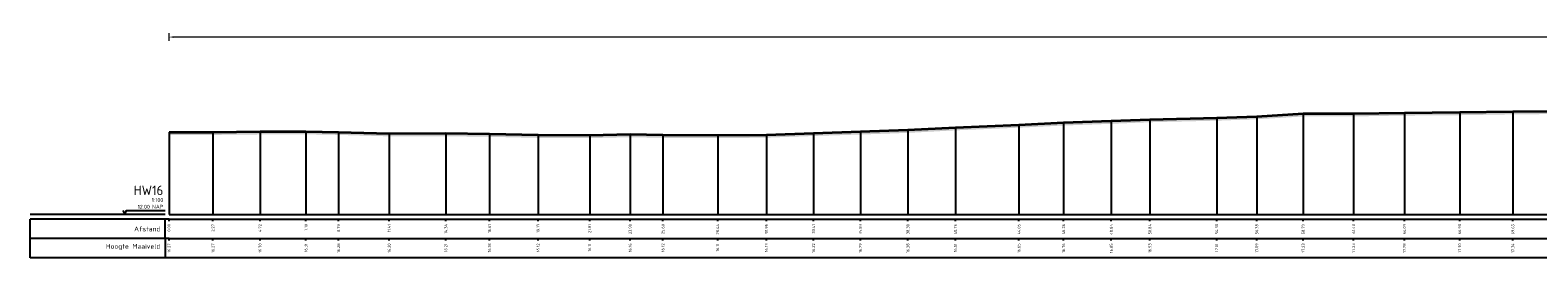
# Model space of a CAD drawing. Header units: metres. Extents: x 197883 to 206898, y 361907 to 364395.
# Tile 109 of 256: x 205777 to 205855, y 363002 to 363014. Entities that reach past the tile are written whole.
import ezdxf
from ezdxf.enums import TextEntityAlignment as Align

# ---------------------------------------------------------------- set-up
doc = ezdxf.new("R2010")
doc.units = ezdxf.units.M
doc.header["$PDMODE"] = 35
doc.header["$PDSIZE"] = 0.075
for name, color, linetype, lineweight in [('X-ME-AL-PROFIEL_HUIDIG MAAIVELD-GD', 252, 'Continuous', 0), ('X-XX-AL-DETAIL1-M', 7, 'Continuous', 18), ('X-XX-AL-DWARSPROFIEL_PROFIELLIJN MAAIVELD-GD', 8, 'Continuous', 35)]:
    doc.layers.add(name, color=color, linetype=linetype, lineweight=lineweight)
doc.layers.add('X-ME-AL-PROFIELRASTER-S', color=7, linetype='Continuous')
doc.styles.add('NLCS-ISO-ANNOTATIVE-T18', font='NLCS-ISO.ttf', dxfattribs={"height": 1.8})
doc.styles.add('NLCS-ISO-M100-T25', font='NLCS-ISO.ttf', dxfattribs={"height": 0.25})
doc.dimstyles.new('NLCS-M100-T25-PIJL_L2_H1', dxfattribs={"dimscale": 0.1, "dimtxt": 2.5, "dimasz": 2.5, "dimexe": 2, "dimexo": 2, "dimgap": 0.7, "dimtad": 1, "dimzin": 0, "dimdsep": 46, "dimtxsty": 'NLCS-ISO-M100-T25', "dimcen": 0, "dimdle": 2, "dimclrd": 256, "dimclre": 256, "dimclrt": 256, "dimadec": 1, "dimazin": 0, "dimtfac": 1, "dimtdec": 3, "dimtofl": 0, "dimtmove": 0, "dimatfit": 3, "dimfxl": 2, "dimfxlon": 1, "dimtfillclr": 256, "dimtolj": 1, "dimtzin": 0, "dimlwd": -1, "dimlwe": -1, "dimarcsym": 0})

# ---------------------------------------------------------------- blocks, each defined once
blk = doc.blocks.new('SAL-PROFIELRASTER-D')
at = {"color": 0, "linetype": 'ByBlock', "lineweight": -2, "flags": 128}
for points in [[(-2, 0), (-72, 0)], [(-24, 2), (-23, 0), (-22, 2), (-2, 2)], [(-72, -12.5), (-72, -2.5)], [(0, -2.5), (-72, -2.5)], [(-2, -12.5), (-2, -2.5)], [(0, -12.5), (-72, -12.5)]]:
    blk.add_lwpolyline(points, dxfattribs=at)
at = {"color": 0, "linetype": 'ByBlock', "lineweight": -2, "style": 'NLCS-ISO-ANNOTATIVE-T18'}
blk.add_text('NAP', height=2, dxfattribs=at).set_placement((-3, 3), align=Align.RIGHT)
blk.add_text('Afstand', height=2.5, dxfattribs=at).set_placement((-4.5, -7.5), align=Align.MIDDLE_RIGHT)
for tag, height, p in [('PROFIELNR', 5, (-3, 10)), ('SCHAAL', 2, (-3, 6.5)), ('NAP', 2, (-9.94, 3))]:
    blk.add_attdef(tag, text='', height=height, dxfattribs=at).set_placement(p, align=Align.RIGHT)
blk = doc.blocks.new('SAL-PROFIELRASTER_BALK_EIND1-D')
at = {"color": 0, "linetype": 'ByBlock', "lineweight": -2, "flags": 128}
for points in [[(0, 0), (1, 0)], [(0, -2.5), (1, -2.5)], [(0, -12.5), (1, -12.5)]]:
    blk.add_lwpolyline(points, dxfattribs=at)
blk = doc.blocks.new('SAL-PROFIELRASTER_BALK-D')
at = {"color": 0, "linetype": 'ByBlock', "lineweight": -2}
for p, q in [((-72, -12.5), (-72, -2.5)), ((-2, -2.5), (-2, -12.5)), ((0, -12.5), (-72, -12.5))]:
    blk.add_line(p, q, dxfattribs=at)
at = {"color": 0, "linetype": 'ByBlock', "lineweight": -2, "style": 'NLCS-ISO-ANNOTATIVE-T18'}
for tag, height, p in [('TITEL1', 2.5, (-4.5, -6.5)), ('TITEL2', 1.5, (-4.5, -9.5))]:
    blk.add_attdef(tag, text='', height=height, dxfattribs=at).set_placement(p, align=Align.MIDDLE_RIGHT)
blk = doc.blocks.new('SAL-PROFIELRASTER_BALK_EIND2-D')
at = {"color": 0, "linetype": 'ByBlock', "lineweight": -2}
blk.add_line((1, -12.5), (0, -12.5), dxfattribs=at)
blk = doc.blocks.new('SAL-PROFIELRASTER_BALK_DATA-D')
at = {"color": 0, "linetype": 'ByBlock', "lineweight": -2}
blk.add_lwpolyline([(0, -3.5), (0, -2.5)], dxfattribs=at)
at = {"color": 0, "linetype": 'ByBlock', "lineweight": -2, "style": 'NLCS-ISO-ANNOTATIVE-T18'}
blk.add_attdef('GETAL', text='', height=1.5, rotation=90, dxfattribs=at).set_placement((0.75, -5), align=Align.RIGHT)
blk = doc.blocks.new('SAL-PROFIELRASTER_AANHAAL-D')
at = {"color": 9, "linetype": 'ByBlock', "lineweight": -2, "flags": 128}
blk.add_lwpolyline([(0, 1), (0, 0)], dxfattribs=at)
blk = doc.blocks.new('*D20')
at = {"layer": 'Defpoints', "color": 0, "transparency": 16777216}
for p in [(205783.859, 363013.245), (205783.859, 363004.048), (206011.261, 363004.048)]:
    blk.add_point(p, dxfattribs=at)
at = {"layer": 'X-XX-AL-DETAIL1-M', "color": 253, "transparency": 16777216}
for p, q in [((205783.859, 363013.045), (205783.859, 363013.445)), ((206011.011, 363013.245), (205784.109, 363013.245)), ((206011.261, 363013.045), (206011.261, 363013.445))]:
    blk.add_line(p, q, dxfattribs=at)
for points in [[(205784.109, 363013.287), (205784.109, 363013.203), (205783.859, 363013.245)], [(206011.011, 363013.287), (206011.011, 363013.203), (206011.261, 363013.245)]]:
    blk.add_solid(points, dxfattribs=at)
at = {"layer": 'X-XX-AL-DETAIL1-M', "color": 253, "transparency": 16777216, "insert": (205897.56, 363013.44), "char_height": 0.25, "attachment_point": 5, "style": 'NLCS-ISO-M100-T25'}
blk.add_mtext('\\A1;Gras', dxfattribs=at)

msp = doc.modelspace()

# ---------------------------------------------------------------- hatches: boundary and pattern name
at = {"layer": 'X-ME-AL-PROFIEL_HUIDIG MAAIVELD-GD'}
h = msp.add_hatch(dxfattribs=at)
h.set_pattern_fill('AGR-MAAIVELD', color=256, scale=0.05, pattern_type=2)
h.set_pattern_definition([(45, (-22.73893, -716.977), (-0.25000007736, 0.25000007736), []), (45, (-22.77464, -716.94127), (0, 0.50000015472), [0.3535535, -0.3535535]), (45, (-22.81035, -716.90556), (0, 0.50000015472), [0.3535535, -0.3535535]), (45, (-22.84657, -716.86934), (0, 0.50000015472), [0.3535535, -0.3535535]), (45, (-22.8818, -716.83413), (0, 0.50000015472), [0.3535535, -0.3535535]), (45, (-22.9175, -716.7984), (0, 0.50000015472), [0.3535535, -0.3535535]), (45, (-22.9532, -716.7627), (0, 0.50000015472), [0.3535535, -0.3535535]), (315, (-22.73893, -716.977), (0.25000007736, 0.25000007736), []), (315, (-22.7032, -716.94127), (0.50000015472, -1e-16), [0.3535535, -0.3535535]), (315, (-22.6675, -716.90556), (0.50000015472, -1e-16), [0.3535535, -0.3535535]), (315, (-22.6313, -716.86934), (0.50000015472, -1e-16), [0.3535535, -0.3535535]), (315, (-22.59607, -716.83413), (0.50000015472, -1e-16), [0.3535535, -0.3535535]), (315, (-22.56035, -716.7984), (0.50000015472, -1e-16), [0.3535535, -0.3535535]), (315, (-22.52464, -716.7627), (0.50000015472, -1e-16), [0.3535535, -0.3535535])])
h.paths.add_polyline_path([(206011.261, 363007.849), (206011.261, 363007.699), (206010.129, 363007.618), (206007.881, 363007.538), (206005.92, 363007.488), (206003.979, 363007.45), (206001.798, 363007.412), (205999.555, 363007.349), (205997.071, 363007.303), (205994.599, 363007.377), (205992.353, 363007.298), (205989.934, 363007.301), (205987.621, 363007.292), (205985.324, 363007.254), (205982.871, 363007.245), (205980.811, 363007.205), (205978.437, 363007.163), (205976.052, 363007.015), (205973.789, 363006.938), (205971.33, 363006.981), (205969.066, 363006.907), (205966.785, 363006.832), (205964.51, 363006.818), (205962.201, 363006.795), (205959.962, 363006.816), (205957.774, 363006.87), (205955.194, 363006.875), (205953.161, 363006.851), (205950.672, 363006.921), (205948.431, 363006.822), (205945.673, 363006.848), (205943.364, 363006.792), (205941.168, 363006.769), (205938.567, 363006.718), (205936.311, 363006.686), (205934.027, 363006.708), (205931.508, 363006.654), (205929.285, 363006.622), (205926.933, 363006.633), (205924.645, 363006.667), (205922.3, 363006.683), (205920.025, 363006.687), (205917.782, 363006.684), (205915.124, 363006.659), (205913.009, 363006.712), (205910.76, 363006.725), (205908.739, 363006.793), (205906.516, 363006.8), (205904.01, 363006.808), (205901.982, 363006.852), (205899.579, 363006.858), (205897.07, 363006.896), (205894.487, 363006.878), (205891.876, 363006.954), (205888.874, 363007.701), (205887.054, 363008.207), (205885.396, 363008.994), (205883.83, 363009.232), (205881.188, 363009.319), (205878.735, 363009.314), (205876.013, 363009.324), (205873.791, 363009.363), (205870.699, 363009.31), (205867.651, 363009.233), (205865.046, 363009.238), (205861.704, 363009.294), (205858.96, 363009.302), (205856.219, 363009.258), (205853.511, 363009.237), (205850.758, 363009.194), (205847.891, 363009.175), (205845.261, 363009.131), (205842.647, 363009.127), (205840.239, 363008.985), (205838.162, 363008.91), (205834.699, 363008.829), (205832.698, 363008.748), (205830.222, 363008.659), (205827.914, 363008.547), (205824.619, 363008.408), (205822.154, 363008.278), (205819.691, 363008.191), (205817.267, 363008.117), (205814.82, 363008.03), (205812.297, 363008.003), (205809.461, 363008.021), (205807.761, 363008.055), (205805.664, 363008.005), (205802.986, 363008.019), (205800.471, 363008.073), (205798.202, 363008.105), (205795.269, 363008.098), (205792.647, 363008.173), (205790.956, 363008.203), (205788.576, 363008.195), (205786.133, 363008.172), (205783.859, 363008.167), (205783.859, 363008.317), (205786.133, 363008.322), (205788.576, 363008.345), (205790.956, 363008.353), (205792.647, 363008.323), (205795.269, 363008.248), (205798.202, 363008.255), (205800.471, 363008.223), (205802.986, 363008.169), (205805.664, 363008.155), (205807.761, 363008.205), (205809.461, 363008.171), (205812.297, 363008.153), (205814.82, 363008.18), (205817.267, 363008.267), (205819.691, 363008.341), (205822.154, 363008.428), (205824.619, 363008.558), (205827.914, 363008.697), (205830.222, 363008.809), (205832.698, 363008.898), (205834.699, 363008.979), (205838.162, 363009.06), (205840.239, 363009.135), (205842.647, 363009.277), (205845.261, 363009.281), (205847.891, 363009.325), (205850.758, 363009.344), (205853.511, 363009.387), (205856.219, 363009.408), (205858.96, 363009.452), (205861.704, 363009.444), (205865.046, 363009.388), (205867.651, 363009.383), (205870.699, 363009.46), (205873.791, 363009.513), (205876.013, 363009.474), (205878.735, 363009.464), (205881.188, 363009.469), (205883.83, 363009.382), (205885.396, 363009.144), (205887.054, 363008.357), (205888.874, 363007.851), (205891.876, 363007.104), (205894.487, 363007.028), (205897.07, 363007.046), (205899.579, 363007.008), (205901.982, 363007.002), (205904.01, 363006.958), (205906.516, 363006.95), (205908.739, 363006.943), (205910.76, 363006.875), (205913.009, 363006.862), (205915.124, 363006.809), (205917.782, 363006.834), (205920.025, 363006.837), (205922.3, 363006.833), (205924.645, 363006.817), (205926.933, 363006.783), (205929.285, 363006.772), (205931.508, 363006.804), (205934.027, 363006.858), (205936.311, 363006.836), (205938.567, 363006.868), (205941.168, 363006.919), (205943.364, 363006.942), (205945.673, 363006.998), (205948.431, 363006.972), (205950.672, 363007.071), (205953.161, 363007.001), (205955.194, 363007.025), (205957.774, 363007.02), (205959.962, 363006.966), (205962.201, 363006.945), (205964.51, 363006.968), (205966.785, 363006.982), (205969.066, 363007.057), (205971.33, 363007.131), (205973.789, 363007.088), (205976.052, 363007.165), (205978.437, 363007.313), (205980.811, 363007.355), (205982.871, 363007.395), (205985.324, 363007.404), (205987.621, 363007.442), (205989.934, 363007.451), (205992.353, 363007.448), (205994.599, 363007.527), (205997.071, 363007.453), (205999.555, 363007.499), (206001.798, 363007.562), (206003.979, 363007.6), (206005.92, 363007.638), (206007.881, 363007.688), (206010.129, 363007.768)])

# ---------------------------------------------------------------- linework, layer by layer
at = {"layer": 'X-XX-AL-DWARSPROFIEL_PROFIELLIJN MAAIVELD-GD'}
msp.add_lwpolyline([(205783.859, 363008.317), (205786.133, 363008.322), (205788.576, 363008.345), (205790.956, 363008.353), (205792.647, 363008.323), (205795.269, 363008.248), (205798.202, 363008.255), (205800.471, 363008.223), (205802.986, 363008.169), (205805.664, 363008.155), (205807.761, 363008.205), (205809.461, 363008.171), (205812.297, 363008.153), (205814.82, 363008.18), (205817.267, 363008.267), (205819.691, 363008.341), (205822.154, 363008.428), (205824.619, 363008.558), (205827.914, 363008.697), (205830.222, 363008.809), (205832.698, 363008.898), (205834.699, 363008.979), (205838.162, 363009.06), (205840.239, 363009.135), (205842.647, 363009.277), (205845.261, 363009.281), (205847.891, 363009.325), (205850.758, 363009.344), (205853.511, 363009.387), (205856.219, 363009.408)], dxfattribs=at)

# ---------------------------------------------------------------- block references
at = {"layer": 'X-ME-AL-PROFIELRASTER-S'}
for p, yscale in [((205834.699, 363004.048), 4.931000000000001), ((205838.162, 363004.048), 5.012), ((205840.239, 363004.048), 5.087), ((205842.647, 363004.048), 5.228999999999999), ((205845.261, 363004.048), 5.233000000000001), ((205847.891, 363004.048), 5.277000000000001), ((205850.758, 363004.048), 5.295999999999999), ((205853.511, 363004.048), 5.338999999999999), ((205783.859, 363004.048), 4.268999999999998), ((205786.133, 363004.048), 4.274000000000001), ((205788.576, 363004.048), 4.297000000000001), ((205790.956, 363004.048), 4.305), ((205792.647, 363004.048), 4.274999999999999), ((205795.269, 363004.048), 4.199999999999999), ((205798.202, 363004.048), 4.207000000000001), ((205800.471, 363004.048), 4.175000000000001), ((205807.761, 363004.048), 4.157), ((205817.267, 363004.048), 4.219000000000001), ((205819.691, 363004.048), 4.292999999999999), ((205822.154, 363004.048), 4.379999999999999), ((205824.619, 363004.048), 4.510000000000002), ((205827.914, 363004.048), 4.649000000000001), ((205830.222, 363004.048), 4.760999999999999), ((205832.698, 363004.048), 4.850000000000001), ((205802.986, 363004.048), 4.120999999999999), ((205805.664, 363004.048), 4.106999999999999), ((205809.461, 363004.048), 4.123000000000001), ((205812.297, 363004.048), 4.105), ((205814.82, 363004.048), 4.132000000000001)]:
    msp.add_blockref('SAL-PROFIELRASTER_AANHAAL-D', p, dxfattribs=dict(at, yscale=yscale))
at = {"layer": 'X-ME-AL-PROFIELRASTER-S', "xscale": 0.1, "yscale": 0.1, "zscale": 0.1}
for name, p, values in [('SAL-PROFIELRASTER-D', (205783.859, 363004.048), {'PROFIELNR': 'HW16', 'SCHAAL': '1:100', 'NAP': '12.00'}), ('SAL-PROFIELRASTER_BALK_DATA-D', (205783.859, 363004.048), {'GETAL': '0.00'}), ('SAL-PROFIELRASTER_BALK_DATA-D', (205786.133, 363004.048), {'GETAL': '2.27'}), ('SAL-PROFIELRASTER_BALK_DATA-D', (205788.576, 363004.048), {'GETAL': '4.72'}), ('SAL-PROFIELRASTER_BALK_DATA-D', (205790.956, 363004.048), {'GETAL': '7.10'}), ('SAL-PROFIELRASTER_BALK_DATA-D', (205792.647, 363004.048), {'GETAL': '8.79'}), ('SAL-PROFIELRASTER_BALK_DATA-D', (205795.269, 363004.048), {'GETAL': '11.41'}), ('SAL-PROFIELRASTER_BALK_DATA-D', (205798.202, 363004.048), {'GETAL': '14.34'}), ('SAL-PROFIELRASTER_BALK_DATA-D', (205800.471, 363004.048), {'GETAL': '16.61'}), ('SAL-PROFIELRASTER_BALK_DATA-D', (205802.986, 363004.048), {'GETAL': '19.13'}), ('SAL-PROFIELRASTER_BALK_DATA-D', (205805.664, 363004.048), {'GETAL': '21.81'}), ('SAL-PROFIELRASTER_BALK_DATA-D', (205807.761, 363004.048), {'GETAL': '23.90'}), ('SAL-PROFIELRASTER_BALK_DATA-D', (205809.461, 363004.048), {'GETAL': '25.60'}), ('SAL-PROFIELRASTER_BALK_DATA-D', (205812.297, 363004.048), {'GETAL': '28.44'}), ('SAL-PROFIELRASTER_BALK_DATA-D', (205814.82, 363004.048), {'GETAL': '30.96'}), ('SAL-PROFIELRASTER_BALK_DATA-D', (205817.267, 363004.048), {'GETAL': '33.41'}), ('SAL-PROFIELRASTER_BALK_DATA-D', (205819.691, 363004.048), {'GETAL': '35.83'}), ('SAL-PROFIELRASTER_BALK_DATA-D', (205822.154, 363004.048), {'GETAL': '38.30'}), ('SAL-PROFIELRASTER_BALK_DATA-D', (205824.619, 363004.048), {'GETAL': '40.76'}), ('SAL-PROFIELRASTER_BALK_DATA-D', (205827.914, 363004.048), {'GETAL': '44.05'}), ('SAL-PROFIELRASTER_BALK_DATA-D', (205830.222, 363004.048), {'GETAL': '46.36'}), ('SAL-PROFIELRASTER_BALK_DATA-D', (205832.698, 363004.048), {'GETAL': '48.84'}), ('SAL-PROFIELRASTER_BALK_DATA-D', (205834.699, 363004.048), {'GETAL': '50.84'}), ('SAL-PROFIELRASTER_BALK_DATA-D', (205838.162, 363004.048), {'GETAL': '54.30'}), ('SAL-PROFIELRASTER_BALK_DATA-D', (205840.239, 363004.048), {'GETAL': '56.38'}), ('SAL-PROFIELRASTER_BALK_DATA-D', (205842.647, 363004.048), {'GETAL': '58.79'}), ('SAL-PROFIELRASTER_BALK_DATA-D', (205845.261, 363004.048), {'GETAL': '61.40'}), ('SAL-PROFIELRASTER_BALK_DATA-D', (205847.891, 363004.048), {'GETAL': '64.03'}), ('SAL-PROFIELRASTER_BALK_DATA-D', (205850.758, 363004.048), {'GETAL': '66.90'}), ('SAL-PROFIELRASTER_BALK_DATA-D', (205853.511, 363004.048), {'GETAL': '69.65'}), ('SAL-PROFIELRASTER_BALK-D', (205783.859, 363003.048), {'TITEL1': 'Hoogte Maaiveld'}), ('SAL-PROFIELRASTER_BALK_DATA-D', (205783.859, 363003.048), {'GETAL': '16.27'}), ('SAL-PROFIELRASTER_BALK_DATA-D', (205786.133, 363003.048), {'GETAL': '16.27'}), ('SAL-PROFIELRASTER_BALK_DATA-D', (205788.576, 363003.048), {'GETAL': '16.30'}), ('SAL-PROFIELRASTER_BALK_DATA-D', (205790.956, 363003.048), {'GETAL': '16.31'}), ('SAL-PROFIELRASTER_BALK_DATA-D', (205792.647, 363003.048), {'GETAL': '16.28'}), ('SAL-PROFIELRASTER_BALK_DATA-D', (205795.269, 363003.048), {'GETAL': '16.20'}), ('SAL-PROFIELRASTER_BALK_DATA-D', (205798.202, 363003.048), {'GETAL': '16.21'}), ('SAL-PROFIELRASTER_BALK_DATA-D', (205800.471, 363003.048), {'GETAL': '16.18'}), ('SAL-PROFIELRASTER_BALK_DATA-D', (205802.986, 363003.048), {'GETAL': '16.12'}), ('SAL-PROFIELRASTER_BALK_DATA-D', (205805.664, 363003.048), {'GETAL': '16.11'}), ('SAL-PROFIELRASTER_BALK_DATA-D', (205807.761, 363003.048), {'GETAL': '16.16'}), ('SAL-PROFIELRASTER_BALK_DATA-D', (205809.461, 363003.048), {'GETAL': '16.12'}), ('SAL-PROFIELRASTER_BALK_DATA-D', (205812.297, 363003.048), {'GETAL': '16.11'}), ('SAL-PROFIELRASTER_BALK_DATA-D', (205814.82, 363003.048), {'GETAL': '16.13'}), ('SAL-PROFIELRASTER_BALK_DATA-D', (205817.267, 363003.048), {'GETAL': '16.22'}), ('SAL-PROFIELRASTER_BALK_DATA-D', (205819.691, 363003.048), {'GETAL': '16.29'}), ('SAL-PROFIELRASTER_BALK_DATA-D', (205822.154, 363003.048), {'GETAL': '16.38'}), ('SAL-PROFIELRASTER_BALK_DATA-D', (205824.619, 363003.048), {'GETAL': '16.51'}), ('SAL-PROFIELRASTER_BALK_DATA-D', (205827.914, 363003.048), {'GETAL': '16.65'}), ('SAL-PROFIELRASTER_BALK_DATA-D', (205830.222, 363003.048), {'GETAL': '16.76'}), ('SAL-PROFIELRASTER_BALK_DATA-D', (205832.698, 363003.048), {'GETAL': '16.85'}), ('SAL-PROFIELRASTER_BALK_DATA-D', (205834.699, 363003.048), {'GETAL': '16.93'}), ('SAL-PROFIELRASTER_BALK_DATA-D', (205838.162, 363003.048), {'GETAL': '17.01'}), ('SAL-PROFIELRASTER_BALK_DATA-D', (205840.239, 363003.048), {'GETAL': '17.09'}), ('SAL-PROFIELRASTER_BALK_DATA-D', (205842.647, 363003.048), {'GETAL': '17.23'}), ('SAL-PROFIELRASTER_BALK_DATA-D', (205845.261, 363003.048), {'GETAL': '17.23'}), ('SAL-PROFIELRASTER_BALK_DATA-D', (205847.891, 363003.048), {'GETAL': '17.28'}), ('SAL-PROFIELRASTER_BALK_DATA-D', (205850.758, 363003.048), {'GETAL': '17.30'}), ('SAL-PROFIELRASTER_BALK_DATA-D', (205853.511, 363003.048), {'GETAL': '17.34'})]:
    msp.add_blockref(name, p, dxfattribs=at).add_auto_attribs(values)
at = {"layer": 'X-ME-AL-PROFIELRASTER-S', "xscale": 228.0268961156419, "yscale": 0.1, "zscale": 228.0268961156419}
for name, p in [('SAL-PROFIELRASTER_BALK_EIND1-D', (205783.859, 363004.048)), ('SAL-PROFIELRASTER_BALK_EIND2-D', (205783.859, 363003.048))]:
    msp.add_blockref(name, p, dxfattribs=at)

# ---------------------------------------------------------------- dimensions: what is measured, and where the dimension line sits
at = {"layer": 'X-XX-AL-DETAIL1-M', "color": 253}
dim = msp.add_linear_dim(base=(205783.859, 363013.245), p1=(206011.261, 363004.048), p2=(205783.859, 363004.048), text='Gras', dimstyle='NLCS-M100-T25-PIJL_L2_H1', override={"dimclrd": 253, "dimclre": 253, "dimclrt": 253}, dxfattribs=at)
dim.commit()
dim.dimension.update_dxf_attribs({"geometry": '*D20', "text_midpoint": (205897.56, 363013.245), "dimtype": 160})

doc.saveas('drawing.dxf')
